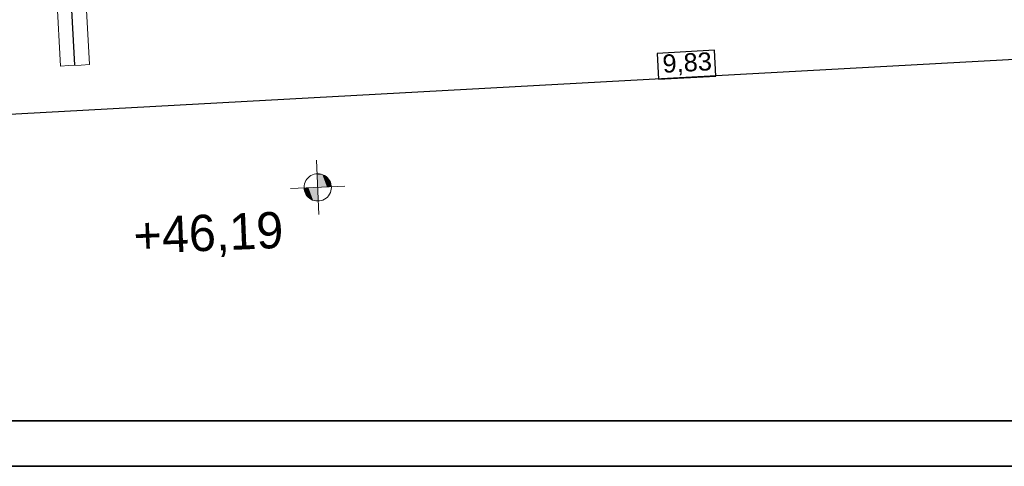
# Model space of a CAD drawing. Extents: x -779 to 790, y -208 to 633.
# Tile 93 of 232: x 4 to 112, y -208 to -158. Entities that reach past the tile are written whole.
import ezdxf
from ezdxf.lldxf.tags import DXFTag

# ---------------------------------------------------------------- set-up
doc = ezdxf.new("R2010")
doc.units = 0
doc.layers.get('0').update_dxf_attribs({"lineweight": 25})
for name, color, linetype, lineweight, true_color in [('30 Baugrubenplanung - Bemaßung', 7, 'Continuous', 25, 0x848484), ('60 Höhen Außen (Bestand - bleibt)', 9, 'Continuous', 18, 0x808080), ('ELT Leerrohre', 1, 'Continuous', 35, 0xff0000)]:
    doc.layers.add(name, color=color, linetype=linetype, lineweight=lineweight, true_color=true_color)
doc.layers.add('Rahmen-A0U86KLAPE', color=7, linetype='Continuous', lineweight=35)
doc.layers.add('X_Rahmen', color=7, linetype='Continuous', lineweight=25)
doc.styles.get("Standard").update_dxf_attribs({"font": 'arial.ttf'})
tags = doc.linetypes.add('STRICHPUNKT2', pattern=[12.7, 6.35, -3.175, 0, -3.175]).pattern_tags.tags
tags[10:11] = [DXFTag(74, 4), DXFTag(75, 0), DXFTag(340, '0'), DXFTag(46, 0.0), DXFTag(50, 0.0), DXFTag(44, 0.0), DXFTag(45, 0.0)]
tags[8:9] = [DXFTag(74, 4), DXFTag(75, 0), DXFTag(340, '0'), DXFTag(46, 0.0), DXFTag(50, 0.0), DXFTag(44, 0.0), DXFTag(45, 0.0)]
tags[6:7] = [DXFTag(74, 4), DXFTag(75, 0), DXFTag(340, '0'), DXFTag(46, 0.0), DXFTag(50, 0.0), DXFTag(44, 0.0), DXFTag(45, 0.0)]
tags[4:5] = [DXFTag(74, 4), DXFTag(75, 0), DXFTag(340, '0'), DXFTag(46, 0.0), DXFTag(50, 0.0), DXFTag(44, 0.0), DXFTag(45, 0.0)]
tags = doc.linetypes.add('Wipeout_Contour-A07F5V4SWF', pattern=[1, 0, -1]).pattern_tags.tags
tags[6:7] = [DXFTag(74, 4), DXFTag(75, 0), DXFTag(340, '0'), DXFTag(46, 1.0), DXFTag(50, 0.0), DXFTag(44, 0.0), DXFTag(45, 0.0)]
tags[4:5] = [DXFTag(74, 4), DXFTag(75, 0), DXFTag(340, '0'), DXFTag(46, 1.0), DXFTag(50, 0.0), DXFTag(44, 0.0), DXFTag(45, 0.0)]

# ---------------------------------------------------------------- blocks, each defined once
blk = doc.blocks.new('Blockreferenz-A07F5V4KWF', base_point=(-779.5, -207.57))
at = {"layer": 'Rahmen-A0U86KLAPE', "color": 0, "linetype": 'ByBlock', "ltscale": 0.35}
for p, q in [((-759.5, -202.57), (784.5, -202.57)), ((-779.5, -207.57), (789.5, -207.57))]:
    blk.add_line(p, q, dxfattribs=at)
blk = doc.blocks.new('Referenz-A07F5V4VWF', base_point=(-401.42, -176.34))
at = {"layer": '30 Baugrubenplanung - Bemaßung', "color": 0, "lineweight": -2}
blk.add_line((175.61, -159.34), (-20.69, -170.08), dxfattribs=at)
at = {"layer": '30 Baugrubenplanung - Bemaßung', "color": 0, "linetype": 'Wipeout_Contour-A07F5V4SWF', "lineweight": -2, "ltscale": 1.625}
for p, q in [((80.46, -161.71), (74.14, -162.06)), ((74.14, -162.06), (74.3, -164.91)), ((80.62, -164.57), (80.46, -161.71)), ((74.3, -164.91), (80.62, -164.57))]:
    blk.add_line(p, q, dxfattribs=at)
at = {"layer": '30 Baugrubenplanung - Bemaßung', "color": 0, "linetype": 'ByBlock', "lineweight": -2, "ltscale": 2.25, "insert": (74.69, -162.21), "char_height": 2.0003, "attachment_point": 1, "rotation": 3.132}
blk.add_mtext('{\\fArial;9,83}', dxfattribs=at)
blk = doc.blocks.new('Referenz-A07F5V59WF', base_point=(-759.5, -206.19))
at = {"layer": '60 Höhen Außen (Bestand - bleibt)', "color": 0, "linetype": 'Continuous', "ltscale": 162.000017}
for p, q in [((36.65, -173.84), (36.89, -179.83)), ((35.86, -175.64), (35.71, -175.77)), ((36.02, -175.53), (35.86, -175.64)), ((36.2, -175.45), (36.02, -175.53)), ((36.38, -175.38), (36.2, -175.45)), ((36.57, -175.35), (36.38, -175.38)), ((36.77, -175.33), (36.57, -175.35)), ((36.97, -175.35), (36.77, -175.33)), ((37.16, -175.38), (36.97, -175.35)), ((37.34, -175.45), (37.16, -175.38)), ((37.52, -175.53), (37.34, -175.45)), ((37.68, -175.64), (37.52, -175.53)), ((37.83, -175.77), (37.68, -175.64)), ((39.77, -176.71), (33.77, -176.96)), ((35.28, -176.64), (35.27, -176.83)), ((35.32, -176.45), (35.28, -176.64)), ((35.38, -176.26), (35.32, -176.45)), ((35.47, -176.08), (35.38, -176.26)), ((35.58, -175.92), (35.47, -176.08)), ((35.71, -175.77), (35.58, -175.92)), ((37.96, -175.92), (37.83, -175.77)), ((38.07, -176.08), (37.96, -175.92)), ((38.16, -176.26), (38.07, -176.08)), ((38.22, -176.45), (38.16, -176.26)), ((38.26, -176.64), (38.22, -176.45)), ((38.27, -176.83), (38.26, -176.64)), ((35.27, -176.83), (35.28, -177.03)), ((35.28, -177.03), (35.32, -177.22)), ((35.32, -177.22), (35.38, -177.41)), ((35.38, -177.41), (35.47, -177.58)), ((35.47, -177.58), (35.58, -177.75)), ((35.58, -177.75), (35.71, -177.89)), ((37.83, -177.89), (37.96, -177.75)), ((37.96, -177.75), (38.07, -177.58)), ((38.07, -177.58), (38.16, -177.41)), ((38.16, -177.41), (38.22, -177.22)), ((38.22, -177.22), (38.26, -177.03)), ((38.26, -177.03), (38.27, -176.83)), ((35.71, -177.89), (35.86, -178.02)), ((35.86, -178.02), (36.02, -178.13)), ((36.02, -178.13), (36.2, -178.22)), ((36.2, -178.22), (36.38, -178.28)), ((36.38, -178.28), (36.57, -178.32)), ((36.57, -178.32), (36.77, -178.33)), ((36.77, -178.33), (36.97, -178.32)), ((36.97, -178.32), (37.16, -178.28)), ((37.16, -178.28), (37.34, -178.22)), ((37.34, -178.22), (37.52, -178.13)), ((37.52, -178.13), (37.68, -178.02)), ((37.68, -178.02), (37.83, -177.89))]:
    blk.add_line(p, q, dxfattribs=at)
for points in [[(36.77, -176.83), (36.77, -175.34), (36.71, -175.34)], [(36.77, -175.34), (36.71, -175.34), (36.71, -175.34)], [(37.29, -176.81), (36.77, -176.81), (36.77, -175.34)], [(37.29, -175.43), (36.8, -175.43), (36.77, -175.34)], [(37.29, -176.81), (37.29, -175.43), (36.8, -175.43)], [(37.79, -176.79), (37.29, -176.79), (37.29, -175.43)], [(37.79, -175.73), (37.4, -175.73), (37.29, -175.43)], [(37.79, -176.79), (37.79, -175.73), (37.4, -175.73)], [(38.13, -176.78), (37.79, -176.78), (37.79, -175.73)], [(38.13, -176.2), (37.94, -176.2), (37.79, -175.73)], [(37.79, -176.79), (38.13, -176.78), (37.79, -176.78)], [(38.13, -176.78), (38.13, -176.2), (37.94, -176.2)], [(38.27, -176.77), (38.13, -176.77), (38.13, -176.2)], [(38.13, -176.78), (38.27, -176.77), (38.13, -176.77)], [(35.41, -177.46), (35.41, -176.89), (35.27, -176.89)], [(35.41, -176.89), (35.27, -176.89), (35.41, -176.89)], [(35.75, -176.89), (35.41, -176.89), (35.75, -176.87)], [(35.6, -177.46), (35.41, -177.46), (35.41, -176.89)], [(35.75, -177.94), (35.75, -176.89), (35.41, -176.89)], [(35.75, -177.94), (35.6, -177.46), (35.41, -177.46)], [(36.25, -176.87), (35.75, -176.87), (36.25, -176.85)], [(36.14, -177.94), (35.75, -177.94), (35.75, -176.87)], [(36.25, -178.24), (36.25, -176.87), (35.75, -176.87)], [(36.77, -176.85), (36.25, -176.85), (36.77, -176.83)], [(36.74, -178.24), (36.25, -178.24), (36.25, -176.85)], [(36.77, -178.32), (36.77, -176.85), (36.25, -176.85)], [(36.77, -176.83), (37.29, -176.81), (36.77, -176.81)], [(36.83, -178.32), (36.77, -178.32), (36.77, -176.83)], [(37.29, -176.81), (37.79, -176.79), (37.29, -176.79)], [(36.25, -178.24), (36.14, -177.94), (35.75, -177.94)], [(36.77, -178.32), (36.74, -178.24), (36.25, -178.24)], [(36.83, -178.33), (36.83, -178.32), (36.77, -178.32)]]:
    blk.add_solid(points, dxfattribs=at)
at = {"layer": '60 Höhen Außen (Bestand - bleibt)', "color": 0, "linetype": 'Continuous', "ltscale": 162.000017, "insert": (16.39, -180.16), "char_height": 3.9998, "attachment_point": 1, "rotation": 2.3207}
blk.add_mtext('{\\fCentury Gothic;+46,19}', dxfattribs=at)

msp = doc.modelspace()

# ---------------------------------------------------------------- linework, layer by layer
at = {"layer": 'ELT Leerrohre', "color": 1, "lineweight": 13, "true_color": 0xff0000}
for p, q in [((2.97, -63.61), (8.44, -163.46)), ((11.63, -163.29), (6.17, -63.44)), ((8.44, -163.46), (9.37, -163.41)), ((9.37, -163.41), (10.7, -163.34)), ((10.7, -163.34), (11.63, -163.29))]:
    msp.add_line(p, q, dxfattribs=at)
at = {"layer": 'ELT Leerrohre', "color": 1, "linetype": 'STRICHPUNKT2', "lineweight": 25, "ltscale": 0.25, "true_color": 0xff0000}
msp.add_line((10.03, -163.37), (4.57, -63.52), dxfattribs=at)

# ---------------------------------------------------------------- block references
at = {"color": 8, "lineweight": 25, "ltscale": 1250, "true_color": 0x808080}
msp.add_blockref('Referenz-A07F5V59WF', (-759.5, -206.19), dxfattribs=at)
at = {"color": 8, "lineweight": 25, "ltscale": 12.5, "true_color": 0x808080}
msp.add_blockref('Referenz-A07F5V4VWF', (-401.42, -176.34), dxfattribs=at)
at = {"layer": 'X_Rahmen', "ltscale": 0.25}
msp.add_blockref('Blockreferenz-A07F5V4KWF', (-779.5, -207.57), dxfattribs=at)

doc.saveas('drawing.dxf')
